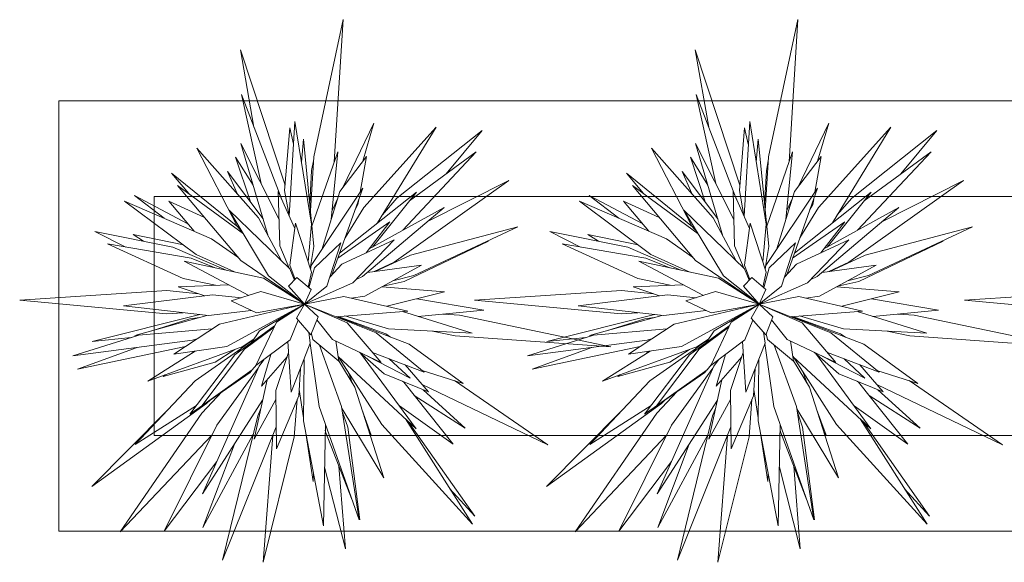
# Model space of a CAD drawing. Header units: millimetres. Extents: x -14761 to 157739, y -22400 to 107990.
# Tile 218 of 228: x 103367 to 104398, y 52280 to 52848. Entities that reach past the tile are written whole.
import ezdxf

# ---------------------------------------------------------------- set-up
doc = ezdxf.new("R2010")
doc.units = ezdxf.units.MM
doc.header["$MEASUREMENT"] = 0
doc.layers.add('Интерьер - Мебель', color=7, linetype='Continuous')

msp = doc.modelspace()

# ---------------------------------------------------------------- linework, layer by layer
at = {"layer": 'Интерьер - Мебель', "color": 7, "linetype": 'Continuous', "lineweight": 15}
for p, q in [((103674.8, 52704.3), (103705.4, 52847.8)), ((103674.8, 52704.3), (103705.4, 52847.8)), ((103705.4, 52847.8), (103696.2, 52699.2)), ((103705.4, 52847.8), (103696.2, 52699.2)), ((104150.8, 52704.3), (104181.4, 52847.8)), ((104150.8, 52704.3), (104181.4, 52847.8)), ((104181.4, 52847.8), (104172.2, 52699.2)), ((104181.4, 52847.8), (104172.2, 52699.2)), ((103612.1, 52735.5), (103597.9, 52816.2)), ((103597.9, 52816.2), (103644.7, 52674.6)), ((103612.1, 52735.5), (103597.9, 52816.2)), ((103597.9, 52816.2), (103644.7, 52674.6)), ((104088.2, 52735.5), (104073.9, 52816.2)), ((104073.9, 52816.2), (104120.7, 52674.6)), ((104088.2, 52735.5), (104073.9, 52816.2)), ((104073.9, 52816.2), (104120.7, 52674.6)), ((104907.7, 52762.8), (103407.7, 52762.8)), ((103407.7, 52762.8), (103407.7, 52312.8)), ((103619.5, 52676.3), (103599.1, 52769.6)), ((103599.1, 52769.6), (103641.3, 52659.6)), ((103619.5, 52676.3), (103599.1, 52769.6)), ((103599.1, 52769.6), (103641.3, 52659.6)), ((104095.5, 52676.3), (104075.1, 52769.6)), ((104075.1, 52769.6), (104117.3, 52659.6)), ((104095.5, 52676.3), (104075.1, 52769.6)), ((104075.1, 52769.6), (104117.3, 52659.6)), ((103649.1, 52642.1), (103655, 52741.2)), ((103649.1, 52642.1), (103655, 52741.2)), ((103655, 52741.2), (103672.2, 52633.8)), ((103655, 52741.2), (103672.2, 52633.8)), ((103705.3, 52672.2), (103737.7, 52739.6)), ((103705.3, 52672.2), (103737.7, 52739.6)), ((103737.7, 52739.6), (103726, 52699.7)), ((103737.7, 52739.6), (103726, 52699.7)), ((104125.2, 52642.1), (104131, 52741.2)), ((104125.2, 52642.1), (104131, 52741.2)), ((104131, 52741.2), (104148.2, 52633.8)), ((104131, 52741.2), (104148.2, 52633.8)), ((104181.3, 52672.2), (104213.8, 52739.6)), ((104181.3, 52672.2), (104213.8, 52739.6)), ((104213.8, 52739.6), (104202.1, 52699.7)), ((104213.8, 52739.6), (104202.1, 52699.7)), ((103644.2, 52669), (103649.5, 52734.7)), ((103644.2, 52669), (103649.5, 52734.7)), ((103649.5, 52734.7), (103653.6, 52717.5)), ((103649.5, 52734.7), (103653.6, 52717.5)), ((103727, 52651.3), (103802.7, 52735.2)), ((103727, 52651.3), (103802.7, 52735.2)), ((103802.7, 52735.2), (103741.6, 52635.4)), ((103802.7, 52735.2), (103741.6, 52635.4)), ((103761.8, 52661), (103851, 52731.7)), ((103761.8, 52661), (103851, 52731.7)), ((103851, 52731.7), (103813.3, 52686.6)), ((103851, 52731.7), (103813.3, 52686.6)), ((104120.2, 52669), (104125.6, 52734.7)), ((104120.2, 52669), (104125.6, 52734.7)), ((104125.6, 52734.7), (104129.6, 52717.5)), ((104125.6, 52734.7), (104129.6, 52717.5)), ((104203.1, 52651.3), (104278.7, 52735.2)), ((104203.1, 52651.3), (104278.7, 52735.2)), ((104278.7, 52735.2), (104217.6, 52635.4)), ((104278.7, 52735.2), (104217.6, 52635.4)), ((104237.8, 52661), (104327, 52731.7)), ((104237.8, 52661), (104327, 52731.7)), ((104327, 52731.7), (104289.3, 52686.6)), ((104327, 52731.7), (104289.3, 52686.6)), ((103626.9, 52621.5), (103598.2, 52718.4)), ((103598.2, 52718.4), (103638.4, 52638.8)), ((103626.9, 52621.5), (103598.2, 52718.4)), ((103598.2, 52718.4), (103638.4, 52638.8)), ((103661.8, 52698.7), (103664, 52722.7)), ((103661.8, 52698.7), (103664, 52722.7)), ((103664, 52722.7), (103674.8, 52610.7)), ((103664, 52722.7), (103674.8, 52610.7)), ((104103, 52621.5), (104074.3, 52718.4)), ((104074.3, 52718.4), (104114.4, 52638.8)), ((104103, 52621.5), (104074.3, 52718.4)), ((104074.3, 52718.4), (104114.4, 52638.8)), ((104137.8, 52698.7), (104140, 52722.7)), ((104137.8, 52698.7), (104140, 52722.7)), ((104140, 52722.7), (104150.9, 52610.7)), ((104140, 52722.7), (104150.9, 52610.7)), ((103594.6, 52631.7), (103552.4, 52713.3)), ((103552.4, 52713.3), (103616.8, 52640.4)), ((103594.6, 52631.7), (103552.4, 52713.3)), ((103552.4, 52713.3), (103616.8, 52640.4)), ((103672.8, 52631.9), (103699.9, 52709.7)), ((103672.8, 52631.9), (103699.9, 52709.7)), ((103699.9, 52709.7), (103692.8, 52638.6)), ((103699.9, 52709.7), (103692.8, 52638.6)), ((103844.8, 52709.7), (103768, 52627.5)), ((103844.8, 52709.7), (103768, 52627.5)), ((103774.8, 52658.4), (103844.8, 52709.7)), ((103774.8, 52658.4), (103844.8, 52709.7)), ((104070.6, 52631.7), (104028.4, 52713.3)), ((104028.4, 52713.3), (104092.9, 52640.4)), ((104070.6, 52631.7), (104028.4, 52713.3)), ((104028.4, 52713.3), (104092.9, 52640.4)), ((104148.8, 52631.9), (104175.9, 52709.7)), ((104148.8, 52631.9), (104175.9, 52709.7)), ((104175.9, 52709.7), (104168.9, 52638.6)), ((104175.9, 52709.7), (104168.9, 52638.6)), ((104320.9, 52709.7), (104244, 52627.5)), ((104320.9, 52709.7), (104244, 52627.5)), ((104250.8, 52658.4), (104320.9, 52709.7)), ((104250.8, 52658.4), (104320.9, 52709.7)), ((103608.4, 52657.2), (103592.9, 52704.1)), ((103592.9, 52704.1), (103611.2, 52674.8)), ((103608.4, 52657.2), (103592.9, 52704.1)), ((103592.9, 52704.1), (103611.2, 52674.8)), ((103671.2, 52647.9), (103674.8, 52704.3)), ((103671.2, 52647.9), (103674.8, 52704.3)), ((103672.4, 52690.1), (103674.5, 52700)), ((103672.4, 52690.1), (103674.5, 52700)), ((103702.1, 52667.9), (103729.8, 52704.7)), ((103702.1, 52667.9), (103729.8, 52704.7)), ((103729.8, 52704.7), (103723.2, 52667.2)), ((103729.8, 52704.7), (103723.2, 52667.2)), ((104084.4, 52657.2), (104068.9, 52704.1)), ((104068.9, 52704.1), (104087.2, 52674.8)), ((104084.4, 52657.2), (104068.9, 52704.1)), ((104068.9, 52704.1), (104087.2, 52674.8)), ((104147.2, 52647.9), (104150.8, 52704.3)), ((104147.2, 52647.9), (104150.8, 52704.3)), ((104148.5, 52690.1), (104150.5, 52700)), ((104148.5, 52690.1), (104150.5, 52700)), ((104178.1, 52667.9), (104205.8, 52704.7)), ((104178.1, 52667.9), (104205.8, 52704.7)), ((104205.8, 52704.7), (104199.2, 52667.2)), ((104205.8, 52704.7), (104199.2, 52667.2)), ((103543.8, 52665.8), (103525.8, 52687.4)), ((103525.8, 52687.4), (103595.1, 52631.1)), ((103543.8, 52665.8), (103525.8, 52687.4)), ((103525.8, 52687.4), (103595.1, 52631.1)), ((103594.4, 52665.8), (103584.5, 52689)), ((103584.5, 52689), (103621.6, 52639.6)), ((103594.4, 52665.8), (103584.5, 52689)), ((103584.5, 52689), (103621.6, 52639.6)), ((103670.6, 52654.7), (103672.4, 52690.1)), ((103670.6, 52654.7), (103672.4, 52690.1)), ((104019.9, 52665.8), (104001.9, 52687.4)), ((104001.9, 52687.4), (104071.1, 52631.1)), ((104019.9, 52665.8), (104001.9, 52687.4)), ((104001.9, 52687.4), (104071.1, 52631.1)), ((104070.4, 52665.8), (104060.5, 52689)), ((104060.5, 52689), (104097.6, 52639.6)), ((104070.4, 52665.8), (104060.5, 52689)), ((104060.5, 52689), (104097.6, 52639.6)), ((104146.6, 52654.7), (104148.5, 52690.1)), ((104146.6, 52654.7), (104148.5, 52690.1)), ((103878.8, 52679.6), (103758.8, 52594.1)), ((103878.8, 52679.6), (103758.8, 52594.1)), ((103793.9, 52636.7), (103878.8, 52679.6)), ((103793.9, 52636.7), (103878.8, 52679.6)), ((104354.8, 52679.6), (104234.8, 52594.1)), ((104354.8, 52679.6), (104234.8, 52594.1)), ((104269.9, 52636.7), (104354.8, 52679.6)), ((104269.9, 52636.7), (104354.8, 52679.6)), ((103598.3, 52595.8), (103532.2, 52674.4)), ((103532.2, 52674.4), (103601.1, 52623.8)), ((103598.3, 52595.8), (103532.2, 52674.4)), ((103532.2, 52674.4), (103601.1, 52623.8)), ((103639.1, 52611.1), (103637.6, 52668)), ((103637.6, 52668), (103654.8, 52629.4)), ((103639.1, 52611.1), (103637.6, 52668)), ((103637.6, 52668), (103654.8, 52629.4)), ((103648.8, 52643), (103644.2, 52669)), ((103648.8, 52643), (103644.2, 52669)), ((103671.9, 52590.8), (103726.1, 52671.5)), ((103671.9, 52590.8), (103726.1, 52671.5)), ((103683, 52607.2), (103702.1, 52667.9)), ((103683, 52607.2), (103702.1, 52667.9)), ((103726.1, 52671.5), (103693.7, 52581)), ((103726.1, 52671.5), (103693.7, 52581)), ((103701.8, 52603.4), (103782.1, 52667.5)), ((103701.8, 52603.4), (103782.1, 52667.5)), ((103782.1, 52667.5), (103736.2, 52609.9)), ((103782.1, 52667.5), (103736.2, 52609.9)), ((104074.3, 52595.8), (104008.3, 52674.4)), ((104008.3, 52674.4), (104077.1, 52623.8)), ((104074.3, 52595.8), (104008.3, 52674.4)), ((104008.3, 52674.4), (104077.1, 52623.8)), ((104115.2, 52611.1), (104113.6, 52668)), ((104113.6, 52668), (104130.9, 52629.4)), ((104115.2, 52611.1), (104113.6, 52668)), ((104113.6, 52668), (104130.9, 52629.4)), ((104124.8, 52643), (104120.2, 52669)), ((104124.8, 52643), (104120.2, 52669)), ((104147.9, 52590.8), (104202.1, 52671.5)), ((104147.9, 52590.8), (104202.1, 52671.5)), ((104159, 52607.2), (104178.1, 52667.9)), ((104159, 52607.2), (104178.1, 52667.9)), ((104202.1, 52671.5), (104169.8, 52581)), ((104202.1, 52671.5), (104169.8, 52581)), ((104177.8, 52603.4), (104258.1, 52667.5)), ((104177.8, 52603.4), (104258.1, 52667.5)), ((104258.1, 52667.5), (104212.2, 52609.9)), ((104258.1, 52667.5), (104212.2, 52609.9)), ((103551.6, 52602.3), (103476.7, 52658)), ((103476.7, 52658), (103567.8, 52618.7)), ((103551.6, 52602.3), (103476.7, 52658)), ((103476.7, 52658), (103567.8, 52618.7)), ((103518.2, 52640.1), (103486.9, 52664)), ((103486.9, 52664), (103543, 52634.3)), ((103518.2, 52640.1), (103486.9, 52664)), ((103486.9, 52664), (103543, 52634.3)), ((104807.7, 52662.8), (103507.7, 52662.8)), ((103507.7, 52662.8), (103507.7, 52412.8)), ((103549.4, 52626.7), (103523.1, 52658)), ((103523.1, 52658), (103560.4, 52640.9)), ((103549.4, 52626.7), (103523.1, 52658)), ((103523.1, 52658), (103560.4, 52640.9)), ((103693.8, 52648.3), (103699.9, 52661)), ((103693.8, 52648.3), (103699.9, 52661)), ((103721.9, 52659.8), (103721, 52654.5)), ((103721.9, 52659.8), (103721, 52654.5)), ((103746.7, 52643.7), (103761.8, 52661)), ((103746.7, 52643.7), (103761.8, 52661)), ((104027.6, 52602.3), (103952.8, 52658)), ((103952.8, 52658), (104043.8, 52618.7)), ((104027.6, 52602.3), (103952.8, 52658)), ((103952.8, 52658), (104043.8, 52618.7)), ((103994.2, 52640.1), (103962.9, 52664)), ((103962.9, 52664), (104019.1, 52634.3)), ((103994.2, 52640.1), (103962.9, 52664)), ((103962.9, 52664), (104019.1, 52634.3)), ((104025.5, 52626.7), (103999.1, 52658)), ((103999.1, 52658), (104036.4, 52640.9)), ((104025.5, 52626.7), (103999.1, 52658)), ((103999.1, 52658), (104036.4, 52640.9)), ((104169.8, 52648.3), (104175.9, 52661)), ((104169.8, 52648.3), (104175.9, 52661)), ((104198, 52659.8), (104197, 52654.5)), ((104198, 52659.8), (104197, 52654.5)), ((104222.7, 52643.7), (104237.8, 52661)), ((104222.7, 52643.7), (104237.8, 52661)), ((103627.5, 52579.7), (103586.2, 52648.6)), ((103586.2, 52648.6), (103649.5, 52587)), ((103627.5, 52579.7), (103586.2, 52648.6)), ((103586.2, 52648.6), (103649.5, 52587)), ((103707.5, 52619.5), (103727, 52651.3)), ((103707.5, 52619.5), (103727, 52651.3)), ((103721, 52654.5), (103718.1, 52649.1)), ((103721, 52654.5), (103718.1, 52649.1)), ((103811.1, 52651.2), (103725.7, 52579)), ((103811.1, 52651.2), (103725.7, 52579)), ((103732.7, 52608), (103811.1, 52651.2)), ((103732.7, 52608), (103811.1, 52651.2)), ((104103.5, 52579.7), (104062.2, 52648.6)), ((104062.2, 52648.6), (104125.5, 52587)), ((104103.5, 52579.7), (104062.2, 52648.6)), ((104062.2, 52648.6), (104125.5, 52587)), ((104183.6, 52619.5), (104203.1, 52651.3)), ((104183.6, 52619.5), (104203.1, 52651.3)), ((104197, 52654.5), (104194.1, 52649.1)), ((104197, 52654.5), (104194.1, 52649.1)), ((104287.1, 52651.2), (104201.8, 52579)), ((104287.1, 52651.2), (104201.8, 52579)), ((104208.7, 52608), (104287.1, 52651.2)), ((104208.7, 52608), (104287.1, 52651.2)), ((103616.8, 52640.4), (103640.9, 52595.4)), ((103616.8, 52640.4), (103640.9, 52595.4)), ((103700, 52598.5), (103754.5, 52636.2)), ((103700, 52598.5), (103754.5, 52636.2)), ((103754.5, 52636.2), (103729.5, 52603.8)), ((103754.5, 52636.2), (103729.5, 52603.8)), ((104092.9, 52640.4), (104116.9, 52595.4)), ((104092.9, 52640.4), (104116.9, 52595.4)), ((104176, 52598.5), (104230.5, 52636.2)), ((104176, 52598.5), (104230.5, 52636.2)), ((104230.5, 52636.2), (104205.5, 52603.8)), ((104230.5, 52636.2), (104205.5, 52603.8)), ((103477.9, 52610), (103445.7, 52626.3)), ((103445.7, 52626.3), (103527.3, 52609.8)), ((103477.9, 52610), (103445.7, 52626.3)), ((103445.7, 52626.3), (103527.3, 52609.8)), ((103600.2, 52625.2), (103594.6, 52631.7)), ((103600.2, 52625.2), (103594.6, 52631.7)), ((103649.5, 52591), (103655.6, 52635)), ((103649.5, 52591), (103655.6, 52635)), ((103655.6, 52635), (103672.3, 52583.8)), ((103655.6, 52635), (103672.3, 52583.8)), ((103672.2, 52633.8), (103668.8, 52594.5)), ((103672.2, 52633.8), (103668.8, 52594.5)), ((103741.6, 52635.4), (103741.1, 52634.8)), ((103741.6, 52635.4), (103741.1, 52634.8)), ((103775.9, 52601.6), (103888.4, 52631)), ((103775.9, 52601.6), (103888.4, 52631)), ((103888.4, 52631), (103779.3, 52580.3)), ((103888.4, 52631), (103779.3, 52580.3)), ((103953.9, 52610), (103921.8, 52626.3)), ((103921.8, 52626.3), (104003.3, 52609.8)), ((103953.9, 52610), (103921.8, 52626.3)), ((103921.8, 52626.3), (104003.3, 52609.8)), ((104076.3, 52625.2), (104070.6, 52631.7)), ((104076.3, 52625.2), (104070.6, 52631.7)), ((104125.5, 52591), (104131.6, 52635)), ((104125.5, 52591), (104131.6, 52635)), ((104131.6, 52635), (104148.3, 52583.8)), ((104131.6, 52635), (104148.3, 52583.8)), ((104148.2, 52633.8), (104144.8, 52594.5)), ((104148.2, 52633.8), (104144.8, 52594.5)), ((104217.6, 52635.4), (104217.1, 52634.8)), ((104217.6, 52635.4), (104217.1, 52634.8)), ((104252, 52601.6), (104364.4, 52631)), ((104252, 52601.6), (104364.4, 52631)), ((104364.4, 52631), (104255.3, 52580.3)), ((104364.4, 52631), (104255.3, 52580.3)), ((103496.6, 52616), (103485.6, 52623.1)), ((103485.6, 52623.1), (103538.3, 52612.2)), ((103496.6, 52616), (103485.6, 52623.1)), ((103485.6, 52623.1), (103538.3, 52612.2)), ((103567.8, 52618.7), (103595.3, 52599.4)), ((103567.8, 52618.7), (103595.3, 52599.4)), ((103704, 52592), (103758.8, 52617.5)), ((103704, 52592), (103758.8, 52617.5)), ((103758.8, 52617.5), (103715.6, 52572.7)), ((103758.8, 52617.5), (103715.6, 52572.7)), ((103857.6, 52616), (103769.2, 52574)), ((103857.6, 52616), (103769.2, 52574)), ((103855, 52615.5), (103857.6, 52616)), ((103855, 52615.5), (103857.6, 52616)), ((103972.6, 52616), (103961.6, 52623.1)), ((103961.6, 52623.1), (104014.3, 52612.2)), ((103972.6, 52616), (103961.6, 52623.1)), ((103961.6, 52623.1), (104014.3, 52612.2)), ((104043.8, 52618.7), (104071.3, 52599.4)), ((104043.8, 52618.7), (104071.3, 52599.4)), ((104180, 52592), (104234.8, 52617.5)), ((104180, 52592), (104234.8, 52617.5)), ((104234.8, 52617.5), (104191.6, 52572.7)), ((104234.8, 52617.5), (104191.6, 52572.7)), ((104333.6, 52616), (104245.2, 52574)), ((104333.6, 52616), (104245.2, 52574)), ((104331.1, 52615.5), (104333.6, 52616)), ((104331.1, 52615.5), (104333.6, 52616)), ((103537.9, 52577.2), (103458.9, 52613.2)), ((103458.9, 52613.2), (103546.4, 52598.3)), ((103537.9, 52577.2), (103458.9, 52613.2)), ((103458.9, 52613.2), (103546.4, 52598.3)), ((103527.3, 52609.8), (103582.9, 52585.7)), ((103527.3, 52609.8), (103582.9, 52585.7)), ((103649.3, 52587.1), (103639.1, 52611.1)), ((103649.3, 52587.1), (103639.1, 52611.1)), ((103674.8, 52610.7), (103671.1, 52587.5)), ((103674.8, 52610.7), (103671.1, 52587.5)), ((103675.4, 52588.1), (103703.1, 52614.2)), ((103675.4, 52588.1), (103703.1, 52614.2)), ((103703.1, 52614.2), (103688.4, 52568.9)), ((103703.1, 52614.2), (103688.4, 52568.9)), ((104013.9, 52577.2), (103934.9, 52613.2)), ((103934.9, 52613.2), (104022.4, 52598.3)), ((104013.9, 52577.2), (103934.9, 52613.2)), ((103934.9, 52613.2), (104022.4, 52598.3)), ((104003.3, 52609.8), (104058.9, 52585.7)), ((104003.3, 52609.8), (104058.9, 52585.7)), ((104125.3, 52587.1), (104115.2, 52611.1)), ((104125.3, 52587.1), (104115.2, 52611.1)), ((104150.9, 52610.7), (104147.1, 52587.5)), ((104150.9, 52610.7), (104147.1, 52587.5)), ((104151.4, 52588.1), (104179.1, 52614.2)), ((104151.4, 52588.1), (104179.1, 52614.2)), ((104179.1, 52614.2), (104164.4, 52568.9)), ((104179.1, 52614.2), (104164.4, 52568.9)), ((103606.6, 52559.4), (103538.9, 52595.1)), ((103538.9, 52595.1), (103622.1, 52577.4)), ((103606.6, 52559.4), (103538.9, 52595.1)), ((103538.9, 52595.1), (103622.1, 52577.4)), ((103546.4, 52598.3), (103571.4, 52588.2)), ((103546.4, 52598.3), (103571.4, 52588.2)), ((103591.6, 52583.9), (103551.6, 52602.3)), ((103591.6, 52583.9), (103551.6, 52602.3)), ((103665, 52550.2), (103598.3, 52595.8)), ((103665, 52550.2), (103598.3, 52595.8)), ((103739, 52584.5), (103775.9, 52601.6)), ((103739, 52584.5), (103775.9, 52601.6)), ((104082.6, 52559.4), (104014.9, 52595.1)), ((104014.9, 52595.1), (104098.2, 52577.4)), ((104082.6, 52559.4), (104014.9, 52595.1)), ((104014.9, 52595.1), (104098.2, 52577.4)), ((104022.4, 52598.3), (104047.4, 52588.2)), ((104022.4, 52598.3), (104047.4, 52588.2)), ((104067.6, 52583.9), (104027.6, 52602.3)), ((104067.6, 52583.9), (104027.6, 52602.3)), ((104141, 52550.2), (104074.3, 52595.8)), ((104141, 52550.2), (104074.3, 52595.8)), ((104215, 52584.5), (104252, 52601.6)), ((104215, 52584.5), (104252, 52601.6)), ((103655.1, 52576.1), (103649.5, 52591)), ((103655.1, 52576.1), (103649.5, 52591)), ((103649.5, 52587), (103654.4, 52575.3)), ((103649.5, 52587), (103654.4, 52575.3)), ((103669.7, 52567.4), (103675.4, 52588.1)), ((103669.7, 52567.4), (103675.4, 52588.1)), ((103671.3, 52586.9), (103671.9, 52590.8)), ((103671.3, 52586.9), (103671.9, 52590.8)), ((103691.5, 52578.6), (103704, 52592)), ((103691.5, 52578.6), (103704, 52592)), ((103787.4, 52590.9), (103728.1, 52558.5)), ((103787.4, 52590.9), (103728.1, 52558.5)), ((103730.9, 52583.4), (103787.4, 52590.9)), ((103730.9, 52583.4), (103787.4, 52590.9)), ((103758.8, 52594.1), (103737.9, 52584.3)), ((103758.8, 52594.1), (103737.9, 52584.3)), ((104131.2, 52576.1), (104125.5, 52591)), ((104131.2, 52576.1), (104125.5, 52591)), ((104125.5, 52587), (104130.4, 52575.3)), ((104125.5, 52587), (104130.4, 52575.3)), ((104145.7, 52567.4), (104151.4, 52588.1)), ((104145.7, 52567.4), (104151.4, 52588.1)), ((104147.3, 52586.9), (104147.9, 52590.8)), ((104147.3, 52586.9), (104147.9, 52590.8)), ((104167.5, 52578.6), (104180, 52592)), ((104167.5, 52578.6), (104180, 52592)), ((104263.4, 52590.9), (104204.1, 52558.5)), ((104263.4, 52590.9), (104204.1, 52558.5)), ((104206.9, 52583.4), (104263.4, 52590.9)), ((104206.9, 52583.4), (104263.4, 52590.9)), ((104234.8, 52594.1), (104213.9, 52584.3)), ((104234.8, 52594.1), (104213.9, 52584.3)), ((103571.9, 52570), (103537.9, 52577.2)), ((103571.9, 52570), (103537.9, 52577.2)), ((103622.1, 52577.4), (103665, 52550.2)), ((103622.1, 52577.4), (103665, 52550.2)), ((103665, 52550.2), (103627.5, 52579.7)), ((103665, 52550.2), (103627.5, 52579.7)), ((103648.4, 52569.1), (103657.1, 52578.2)), ((103648.4, 52569.1), (103657.1, 52578.2)), ((103657.1, 52578.2), (103672, 52565.4)), ((103657.1, 52578.2), (103672, 52565.4)), ((103672.3, 52583.8), (103668.9, 52568.1)), ((103672.3, 52583.8), (103668.9, 52568.1)), ((103725.7, 52579), (103718.3, 52575.5)), ((103725.7, 52579), (103718.3, 52575.5)), ((103769.2, 52574), (103747.4, 52569)), ((103769.2, 52574), (103747.4, 52569)), ((103779.3, 52580.3), (103757.4, 52574.5)), ((103779.3, 52580.3), (103757.4, 52574.5)), ((104047.9, 52570), (104013.9, 52577.2)), ((104047.9, 52570), (104013.9, 52577.2)), ((104098.2, 52577.4), (104141, 52550.2)), ((104098.2, 52577.4), (104141, 52550.2)), ((104141, 52550.2), (104103.5, 52579.7)), ((104141, 52550.2), (104103.5, 52579.7)), ((104124.4, 52569.1), (104133.1, 52578.2)), ((104124.4, 52569.1), (104133.1, 52578.2)), ((104133.1, 52578.2), (104148, 52565.4)), ((104133.1, 52578.2), (104148, 52565.4)), ((104148.3, 52583.8), (104144.9, 52568.1)), ((104148.3, 52583.8), (104144.9, 52568.1)), ((104201.8, 52579), (104194.4, 52575.5)), ((104201.8, 52579), (104194.4, 52575.5)), ((104245.2, 52574), (104223.4, 52569)), ((104245.2, 52574), (104223.4, 52569)), ((104255.3, 52580.3), (104233.4, 52574.5)), ((104255.3, 52580.3), (104233.4, 52574.5)), ((103366.9, 52554.4), (103520.8, 52564.4)), ((103366.9, 52554.4), (103520.8, 52564.4)), ((103520.8, 52564.4), (103554.5, 52561.1)), ((103520.8, 52564.4), (103554.5, 52561.1)), ((103532.9, 52568.2), (103585.3, 52570.6)), ((103532.9, 52568.2), (103585.3, 52570.6)), ((103560.6, 52559.1), (103532.9, 52568.2)), ((103560.6, 52559.1), (103532.9, 52568.2)), ((103665, 52550.2), (103648.4, 52569.1)), ((103665, 52550.2), (103648.4, 52569.1)), ((103715.6, 52572.7), (103665, 52550.2)), ((103715.6, 52572.7), (103665, 52550.2)), ((103688.4, 52568.9), (103665, 52550.2)), ((103688.4, 52568.9), (103665, 52550.2)), ((103672, 52565.4), (103665, 52550.2)), ((103672, 52565.4), (103665, 52550.2)), ((103745.8, 52568.2), (103811.6, 52563.1)), ((103745.8, 52568.2), (103811.6, 52563.1)), ((103842.9, 52554.4), (103996.9, 52564.4)), ((103842.9, 52554.4), (103996.9, 52564.4)), ((103996.9, 52564.4), (104030.6, 52561.1)), ((103996.9, 52564.4), (104030.6, 52561.1)), ((104008.9, 52568.2), (104061.4, 52570.6)), ((104008.9, 52568.2), (104061.4, 52570.6)), ((104036.6, 52559.1), (104008.9, 52568.2)), ((104036.6, 52559.1), (104008.9, 52568.2)), ((104141, 52550.2), (104124.4, 52569.1)), ((104141, 52550.2), (104124.4, 52569.1)), ((104191.6, 52572.7), (104141, 52550.2)), ((104191.6, 52572.7), (104141, 52550.2)), ((104164.4, 52568.9), (104141, 52550.2)), ((104164.4, 52568.9), (104141, 52550.2)), ((104148, 52565.4), (104141, 52550.2)), ((104148, 52565.4), (104141, 52550.2)), ((104221.8, 52568.2), (104287.6, 52563.1)), ((104221.8, 52568.2), (104287.6, 52563.1)), ((104356, 52554.4), (104509.9, 52564.4)), ((104356, 52554.4), (104509.9, 52564.4)), ((103520.5, 52540), (103366.9, 52554.4)), ((103520.5, 52540), (103366.9, 52554.4)), ((103475.6, 52548.3), (103568.8, 52560.1)), ((103475.6, 52548.3), (103568.8, 52560.1)), ((103568.8, 52560.1), (103599.1, 52557)), ((103568.8, 52560.1), (103599.1, 52557)), ((103588.3, 52553.6), (103619.4, 52563.5)), ((103588.3, 52553.6), (103619.4, 52563.5)), ((103614.6, 52541.1), (103588.3, 52553.6)), ((103614.6, 52541.1), (103588.3, 52553.6)), ((103619.4, 52563.5), (103665, 52550.2)), ((103619.4, 52563.5), (103665, 52550.2)), ((103665, 52550.2), (103706.3, 52558.4)), ((103665, 52550.2), (103706.3, 52558.4)), ((103706.3, 52558.4), (103773.2, 52542.8)), ((103706.3, 52558.4), (103773.2, 52542.8)), ((103728.1, 52558.5), (103713.9, 52556.6)), ((103728.1, 52558.5), (103713.9, 52556.6)), ((103811.6, 52563.1), (103751.2, 52548)), ((103811.6, 52563.1), (103751.2, 52548)), ((103782.5, 52555.8), (103852.7, 52544.1)), ((103782.5, 52555.8), (103852.7, 52544.1)), ((103996.5, 52540), (103842.9, 52554.4)), ((103996.5, 52540), (103842.9, 52554.4)), ((103951.6, 52548.3), (104044.9, 52560.1)), ((103951.6, 52548.3), (104044.9, 52560.1)), ((104044.9, 52560.1), (104075.1, 52557)), ((104044.9, 52560.1), (104075.1, 52557)), ((104064.3, 52553.6), (104095.4, 52563.5)), ((104064.3, 52553.6), (104095.4, 52563.5)), ((104090.6, 52541.1), (104064.3, 52553.6)), ((104090.6, 52541.1), (104064.3, 52553.6)), ((104095.4, 52563.5), (104141, 52550.2)), ((104095.4, 52563.5), (104141, 52550.2)), ((104141, 52550.2), (104182.4, 52558.4)), ((104141, 52550.2), (104182.4, 52558.4)), ((104182.4, 52558.4), (104249.2, 52542.8)), ((104182.4, 52558.4), (104249.2, 52542.8)), ((104204.1, 52558.5), (104189.9, 52556.6)), ((104204.1, 52558.5), (104189.9, 52556.6)), ((104287.6, 52563.1), (104227.3, 52548)), ((104287.6, 52563.1), (104227.3, 52548)), ((104258.6, 52555.8), (104328.7, 52544.1)), ((104258.6, 52555.8), (104328.7, 52544.1)), ((104509.5, 52540), (104356, 52554.4)), ((104509.5, 52540), (104356, 52554.4)), ((103564.6, 52538.3), (103475.6, 52548.3)), ((103564.6, 52538.3), (103475.6, 52548.3)), ((103609.3, 52543.6), (103564.6, 52538.3)), ((103609.3, 52543.6), (103564.6, 52538.3)), ((103576, 52529.4), (103665, 52550.2)), ((103576, 52529.4), (103665, 52550.2)), ((103665, 52550.2), (103583.7, 52505.9)), ((103665, 52550.2), (103583.7, 52505.9)), ((103665, 52550.2), (103614.6, 52541.1)), ((103665, 52550.2), (103614.6, 52541.1)), ((103617.9, 52522.4), (103665, 52550.2)), ((103617.9, 52522.4), (103665, 52550.2)), ((103635.6, 52531.4), (103665, 52550.2)), ((103635.6, 52531.4), (103665, 52550.2)), ((103656.7, 52535.6), (103665, 52550.2)), ((103656.7, 52535.6), (103665, 52550.2)), ((103665, 52550.2), (103740.1, 52520.2)), ((103665, 52550.2), (103709.8, 52530.7)), ((103665, 52550.2), (103679.2, 52537.1)), ((103665, 52550.2), (103740.1, 52520.2)), ((103665, 52550.2), (103709.8, 52530.7)), ((103665, 52550.2), (103679.2, 52537.1)), ((103852.7, 52544.1), (103784, 52537.3)), ((103852.7, 52544.1), (103784, 52537.3)), ((104040.7, 52538.3), (103951.6, 52548.3)), ((104040.7, 52538.3), (103951.6, 52548.3)), ((104085.4, 52543.6), (104040.7, 52538.3)), ((104085.4, 52543.6), (104040.7, 52538.3)), ((104052, 52529.4), (104141, 52550.2)), ((104052, 52529.4), (104141, 52550.2)), ((104141, 52550.2), (104059.7, 52505.9)), ((104141, 52550.2), (104059.7, 52505.9)), ((104141, 52550.2), (104090.6, 52541.1)), ((104141, 52550.2), (104090.6, 52541.1)), ((104093.9, 52522.4), (104141, 52550.2)), ((104093.9, 52522.4), (104141, 52550.2)), ((104111.6, 52531.4), (104141, 52550.2)), ((104111.6, 52531.4), (104141, 52550.2)), ((104132.7, 52535.6), (104141, 52550.2)), ((104132.7, 52535.6), (104141, 52550.2)), ((104141, 52550.2), (104216.1, 52520.2)), ((104141, 52550.2), (104185.8, 52530.7)), ((104141, 52550.2), (104155.2, 52537.1)), ((104141, 52550.2), (104216.1, 52520.2)), ((104141, 52550.2), (104185.8, 52530.7)), ((104141, 52550.2), (104155.2, 52537.1)), ((104328.7, 52544.1), (104260, 52537.3)), ((104328.7, 52544.1), (104260, 52537.3)), ((103442.6, 52511.2), (103555.4, 52539.3)), ((103442.6, 52511.2), (103555.4, 52539.3)), ((103487.4, 52517.4), (103562.9, 52538.5)), ((103487.4, 52517.4), (103562.9, 52538.5)), ((103505.3, 52522.4), (103545.1, 52535)), ((103505.3, 52522.4), (103545.1, 52535)), ((103538.1, 52541.3), (103520.5, 52540)), ((103538.1, 52541.3), (103520.5, 52540)), ((103545.1, 52535), (103555.1, 52536.3)), ((103545.1, 52535), (103555.1, 52536.3)), ((103658.4, 52533.6), (103650.1, 52512.9)), ((103658.4, 52533.6), (103650.1, 52512.9)), ((103671.8, 52518), (103656.7, 52535.6)), ((103671.8, 52518), (103656.7, 52535.6)), ((103679.2, 52537.1), (103671.8, 52518)), ((103679.2, 52537.1), (103671.8, 52518)), ((103694.2, 52513.4), (103678, 52533.9)), ((103694.2, 52513.4), (103678, 52533.9)), ((103773.2, 52542.8), (103697.7, 52537.1)), ((103773.2, 52542.8), (103697.7, 52537.1)), ((103698.9, 52537.2), (103774.5, 52508.3)), ((103698.9, 52537.2), (103774.5, 52508.3)), ((103700.3, 52537.3), (103750.2, 52519.2)), ((103700.3, 52537.3), (103750.2, 52519.2)), ((103753.1, 52524.5), (103707.3, 52537.9)), ((103753.1, 52524.5), (103707.3, 52537.9)), ((103767.5, 52542.4), (103840.5, 52519.9)), ((103767.5, 52542.4), (103840.5, 52519.9)), ((103810.1, 52539.9), (103827.3, 52538.7)), ((103810.1, 52539.9), (103827.3, 52538.7)), ((103827.3, 52538.7), (103985.5, 52505.6)), ((103827.3, 52538.7), (103985.5, 52505.6)), ((103918.6, 52511.2), (104031.5, 52539.3)), ((103918.6, 52511.2), (104031.5, 52539.3)), ((103963.4, 52517.4), (104038.9, 52538.5)), ((103963.4, 52517.4), (104038.9, 52538.5)), ((103981.3, 52522.4), (104021.2, 52535)), ((103981.3, 52522.4), (104021.2, 52535)), ((104014.1, 52541.3), (103996.5, 52540)), ((104014.1, 52541.3), (103996.5, 52540)), ((104021.2, 52535), (104031.1, 52536.3)), ((104021.2, 52535), (104031.1, 52536.3)), ((104134.4, 52533.6), (104126.1, 52512.9)), ((104134.4, 52533.6), (104126.1, 52512.9)), ((104147.8, 52518), (104132.7, 52535.6)), ((104147.8, 52518), (104132.7, 52535.6)), ((104155.2, 52537.1), (104147.8, 52518)), ((104155.2, 52537.1), (104147.8, 52518)), ((104170.2, 52513.4), (104154, 52533.9)), ((104170.2, 52513.4), (104154, 52533.9)), ((104249.2, 52542.8), (104173.7, 52537.1)), ((104249.2, 52542.8), (104173.7, 52537.1)), ((104174.9, 52537.2), (104250.5, 52508.3)), ((104174.9, 52537.2), (104250.5, 52508.3)), ((104176.3, 52537.3), (104226.2, 52519.2)), ((104176.3, 52537.3), (104226.2, 52519.2)), ((104229.2, 52524.5), (104183.3, 52537.9)), ((104229.2, 52524.5), (104183.3, 52537.9)), ((104243.5, 52542.4), (104316.5, 52519.9)), ((104243.5, 52542.4), (104316.5, 52519.9)), ((104286.1, 52539.9), (104303.3, 52538.7)), ((104286.1, 52539.9), (104303.3, 52538.7)), ((104303.3, 52538.7), (104461.5, 52505.6)), ((104303.3, 52538.7), (104461.5, 52505.6)), ((103568.5, 52524.5), (103487.4, 52517.4)), ((103568.5, 52524.5), (103487.4, 52517.4)), ((103528.2, 52497.9), (103576, 52529.4)), ((103528.2, 52497.9), (103576, 52529.4)), ((103592, 52497.1), (103633.7, 52527.4)), ((103592, 52497.1), (103633.7, 52527.4)), ((103602.3, 52503.1), (103633.1, 52526.2)), ((103602.3, 52503.1), (103633.1, 52526.2)), ((103609.1, 52509.5), (103617.9, 52522.4)), ((103609.1, 52509.5), (103617.9, 52522.4)), ((103614.2, 52486), (103635.6, 52531.4)), ((103614.2, 52486), (103635.6, 52531.4)), ((103709.8, 52530.7), (103745.3, 52489.1)), ((103709.8, 52530.7), (103745.3, 52489.1)), ((103840.5, 52519.9), (103753.1, 52524.5)), ((103840.5, 52519.9), (103753.1, 52524.5)), ((104044.6, 52524.5), (103963.4, 52517.4)), ((104044.6, 52524.5), (103963.4, 52517.4)), ((104004.2, 52497.9), (104052, 52529.4)), ((104004.2, 52497.9), (104052, 52529.4)), ((104068.1, 52497.1), (104109.7, 52527.4)), ((104068.1, 52497.1), (104109.7, 52527.4)), ((104078.3, 52503.1), (104109.2, 52526.2)), ((104078.3, 52503.1), (104109.2, 52526.2)), ((104085.2, 52509.5), (104093.9, 52522.4)), ((104085.2, 52509.5), (104093.9, 52522.4)), ((104090.3, 52486), (104111.6, 52531.4)), ((104090.3, 52486), (104111.6, 52531.4)), ((104185.8, 52530.7), (104221.3, 52489.1)), ((104185.8, 52530.7), (104221.3, 52489.1)), ((104316.5, 52519.9), (104229.2, 52524.5)), ((104316.5, 52519.9), (104229.2, 52524.5)), ((103422.4, 52496), (103490.4, 52517.6)), ((103422.4, 52496), (103490.4, 52517.6)), ((103547.7, 52512.4), (103422.4, 52496)), ((103547.7, 52512.4), (103422.4, 52496)), ((103483.4, 52515.4), (103442.6, 52511.2)), ((103483.4, 52515.4), (103442.6, 52511.2)), ((103552.4, 52513.9), (103547.7, 52512.4)), ((103552.4, 52513.9), (103547.7, 52512.4)), ((103598.9, 52504.3), (103611.6, 52513.1)), ((103598.9, 52504.3), (103611.6, 52513.1)), ((103612.2, 52514), (103600.4, 52506)), ((103612.2, 52514), (103600.4, 52506)), ((103650.1, 52512.9), (103614.2, 52486)), ((103650.1, 52512.9), (103614.2, 52486)), ((103669.4, 52520.8), (103671.1, 52509.3)), ((103669.4, 52520.8), (103671.1, 52509.3)), ((103673.6, 52513.2), (103672.2, 52519.1)), ((103673.6, 52513.2), (103672.2, 52519.1)), ((103700.9, 52490.5), (103673.6, 52513.2)), ((103700.9, 52490.5), (103673.6, 52513.2)), ((103745.3, 52489.1), (103694.2, 52513.4)), ((103745.3, 52489.1), (103694.2, 52513.4)), ((103740.1, 52520.2), (103790.4, 52479)), ((103740.1, 52520.2), (103790.4, 52479)), ((103750.2, 52519.2), (103755.2, 52515.7)), ((103750.2, 52519.2), (103755.2, 52515.7)), ((103822.8, 52517.1), (103799, 52522.1)), ((103822.8, 52517.1), (103799, 52522.1)), ((103985.5, 52505.6), (103822.8, 52517.1)), ((103985.5, 52505.6), (103822.8, 52517.1)), ((103898.4, 52496), (103966.4, 52517.6)), ((103898.4, 52496), (103966.4, 52517.6)), ((104023.8, 52512.4), (103898.4, 52496)), ((104023.8, 52512.4), (103898.4, 52496)), ((103959.4, 52515.4), (103918.6, 52511.2)), ((103959.4, 52515.4), (103918.6, 52511.2)), ((104028.4, 52513.9), (104023.8, 52512.4)), ((104028.4, 52513.9), (104023.8, 52512.4)), ((104074.9, 52504.3), (104087.6, 52513.1)), ((104074.9, 52504.3), (104087.6, 52513.1)), ((104088.2, 52514), (104076.4, 52506)), ((104088.2, 52514), (104076.4, 52506)), ((104126.1, 52512.9), (104090.3, 52486)), ((104126.1, 52512.9), (104090.3, 52486)), ((104145.4, 52520.8), (104147.1, 52509.3)), ((104145.4, 52520.8), (104147.1, 52509.3)), ((104149.6, 52513.2), (104148.2, 52519.1)), ((104149.6, 52513.2), (104148.2, 52519.1)), ((104176.9, 52490.5), (104149.6, 52513.2)), ((104176.9, 52490.5), (104149.6, 52513.2)), ((104221.3, 52489.1), (104170.2, 52513.4)), ((104221.3, 52489.1), (104170.2, 52513.4)), ((104216.1, 52520.2), (104266.4, 52479)), ((104216.1, 52520.2), (104266.4, 52479)), ((104226.2, 52519.2), (104231.2, 52515.7)), ((104226.2, 52519.2), (104231.2, 52515.7)), ((104298.8, 52517.1), (104275, 52522.1)), ((104298.8, 52517.1), (104275, 52522.1)), ((104461.5, 52505.6), (104298.8, 52517.1)), ((104461.5, 52505.6), (104298.8, 52517.1)), ((103540.5, 52506), (103427.4, 52482.1)), ((103540.5, 52506), (103427.4, 52482.1)), ((103427.4, 52482.1), (103489.8, 52504.8)), ((103427.4, 52482.1), (103489.8, 52504.8)), ((103600.4, 52506), (103500.9, 52469.8)), ((103600.4, 52506), (103500.9, 52469.8)), ((103583.7, 52505.9), (103528.2, 52497.9)), ((103583.7, 52505.9), (103528.2, 52497.9)), ((103550.4, 52470.1), (103598.4, 52503.6)), ((103550.4, 52470.1), (103598.4, 52503.6)), ((103557.5, 52444), (103602.3, 52503.1)), ((103557.5, 52444), (103602.3, 52503.1)), ((103592, 52502.9), (103571.4, 52489.6)), ((103592, 52502.9), (103571.4, 52489.6)), ((103595.4, 52499.5), (103598.9, 52504.3)), ((103595.4, 52499.5), (103598.9, 52504.3)), ((103651, 52458), (103647.5, 52511)), ((103651, 52458), (103647.5, 52511)), ((103671.1, 52509.3), (103651, 52458)), ((103671.1, 52509.3), (103651, 52458)), ((103680.4, 52443.1), (103671, 52508.9)), ((103680.4, 52443.1), (103671, 52508.9)), ((103680.6, 52507.4), (103703.9, 52443.3)), ((103680.6, 52507.4), (103703.9, 52443.3)), ((103697.9, 52511.7), (103700.9, 52490.5)), ((103697.9, 52511.7), (103700.9, 52490.5)), ((103774.5, 52508.3), (103831.1, 52467.4)), ((103774.5, 52508.3), (103831.1, 52467.4)), ((104016.5, 52506), (103903.4, 52482.1)), ((104016.5, 52506), (103903.4, 52482.1)), ((103903.4, 52482.1), (103965.8, 52504.8)), ((103903.4, 52482.1), (103965.8, 52504.8)), ((104076.4, 52506), (103977, 52469.8)), ((104076.4, 52506), (103977, 52469.8)), ((104059.7, 52505.9), (104004.2, 52497.9)), ((104059.7, 52505.9), (104004.2, 52497.9)), ((104026.4, 52470.1), (104074.4, 52503.6)), ((104026.4, 52470.1), (104074.4, 52503.6)), ((104033.5, 52444), (104078.3, 52503.1)), ((104033.5, 52444), (104078.3, 52503.1)), ((104068, 52502.9), (104047.4, 52489.6)), ((104068, 52502.9), (104047.4, 52489.6)), ((104071.4, 52499.5), (104074.9, 52504.3)), ((104071.4, 52499.5), (104074.9, 52504.3)), ((104127, 52458), (104123.5, 52511)), ((104127, 52458), (104123.5, 52511)), ((104147.1, 52509.3), (104127, 52458)), ((104147.1, 52509.3), (104127, 52458)), ((104156.4, 52443.1), (104147, 52508.9)), ((104156.4, 52443.1), (104147, 52508.9)), ((104156.6, 52507.4), (104179.9, 52443.3)), ((104156.6, 52507.4), (104179.9, 52443.3)), ((104173.9, 52511.7), (104176.9, 52490.5)), ((104173.9, 52511.7), (104176.9, 52490.5)), ((104250.5, 52508.3), (104307.1, 52467.4)), ((104250.5, 52508.3), (104307.1, 52467.4)), ((103500.9, 52469.8), (103550.7, 52501.2)), ((103500.9, 52469.8), (103550.7, 52501.2)), ((103545, 52435.2), (103592, 52497.1)), ((103545, 52435.2), (103592, 52497.1)), ((103547.1, 52498.9), (103549.8, 52501)), ((103547.1, 52498.9), (103549.8, 52501)), ((103617.5, 52485.5), (103622.4, 52492.1)), ((103617.5, 52485.5), (103622.4, 52492.1)), ((103620, 52464.4), (103629.7, 52497.6)), ((103620, 52464.4), (103629.7, 52497.6)), ((103646.7, 52495.2), (103620, 52464.4)), ((103646.7, 52495.2), (103620, 52464.4)), ((103635, 52459.9), (103648.2, 52499.7)), ((103635, 52459.9), (103648.2, 52499.7)), ((103663.8, 52428.3), (103664.5, 52492.3)), ((103663.8, 52428.3), (103664.5, 52492.3)), ((103781.8, 52419.9), (103700.2, 52495.4)), ((103781.8, 52419.9), (103700.2, 52495.4)), ((103746, 52424.4), (103700.3, 52495.3)), ((103746, 52424.4), (103700.3, 52495.3)), ((103748.3, 52477.4), (103722.5, 52499.9)), ((103748.3, 52477.4), (103722.5, 52499.9)), ((103723.8, 52498.8), (103781.8, 52419.9)), ((103723.8, 52498.8), (103781.8, 52419.9)), ((103775.5, 52472.7), (103730.9, 52495.9)), ((103775.5, 52472.7), (103730.9, 52495.9)), ((103790.4, 52479), (103736.2, 52499.7)), ((103790.4, 52479), (103736.2, 52499.7)), ((103753.7, 52493), (103775.5, 52472.7)), ((103753.7, 52493), (103775.5, 52472.7)), ((103977, 52469.8), (104026.8, 52501.2)), ((103977, 52469.8), (104026.8, 52501.2)), ((104021, 52435.2), (104068.1, 52497.1)), ((104021, 52435.2), (104068.1, 52497.1)), ((104023.1, 52498.9), (104025.8, 52501)), ((104023.1, 52498.9), (104025.8, 52501)), ((104093.5, 52485.5), (104098.4, 52492.1)), ((104093.5, 52485.5), (104098.4, 52492.1)), ((104096, 52464.4), (104105.7, 52497.6)), ((104096, 52464.4), (104105.7, 52497.6)), ((104122.8, 52495.2), (104096, 52464.4)), ((104122.8, 52495.2), (104096, 52464.4)), ((104111, 52459.9), (104124.3, 52499.7)), ((104111, 52459.9), (104124.3, 52499.7)), ((104139.9, 52428.3), (104140.5, 52492.3)), ((104139.9, 52428.3), (104140.5, 52492.3)), ((104257.8, 52419.9), (104176.2, 52495.4)), ((104257.8, 52419.9), (104176.2, 52495.4)), ((104222, 52424.4), (104176.4, 52495.3)), ((104222, 52424.4), (104176.4, 52495.3)), ((104224.3, 52477.4), (104198.5, 52499.9)), ((104224.3, 52477.4), (104198.5, 52499.9)), ((104199.8, 52498.8), (104257.8, 52419.9)), ((104199.8, 52498.8), (104257.8, 52419.9)), ((104251.5, 52472.7), (104206.9, 52495.9)), ((104251.5, 52472.7), (104206.9, 52495.9)), ((104266.4, 52479), (104212.3, 52499.7)), ((104266.4, 52479), (104212.3, 52499.7)), ((104229.8, 52493), (104251.5, 52472.7)), ((104229.8, 52493), (104251.5, 52472.7)), ((103571.4, 52489.6), (103516.9, 52474.7)), ((103571.4, 52489.6), (103516.9, 52474.7)), ((103610.4, 52481.5), (103557.5, 52444)), ((103610.4, 52481.5), (103557.5, 52444)), ((103558.1, 52351.7), (103617.5, 52485.5)), ((103558.1, 52351.7), (103617.5, 52485.5)), ((103573.3, 52423.7), (103616.6, 52483.4)), ((103573.3, 52423.7), (103616.6, 52483.4)), ((103609.9, 52481.1), (103608.1, 52478.9)), ((103609.9, 52481.1), (103608.1, 52478.9)), ((103614.6, 52486.7), (103610.4, 52481.5)), ((103614.6, 52486.7), (103610.4, 52481.5)), ((103660.8, 52482.9), (103659, 52454.5)), ((103660.8, 52482.9), (103659, 52454.5)), ((103700.8, 52491.1), (103717.6, 52463.4)), ((103700.8, 52491.1), (103717.6, 52463.4)), ((103770.3, 52486.7), (103794.9, 52458.5)), ((103770.3, 52486.7), (103794.9, 52458.5)), ((103773.1, 52485.6), (103770.5, 52486.4)), ((103773.1, 52485.6), (103770.5, 52486.4)), ((104047.4, 52489.6), (103992.9, 52474.7)), ((104047.4, 52489.6), (103992.9, 52474.7)), ((104086.4, 52481.5), (104033.5, 52444)), ((104086.4, 52481.5), (104033.5, 52444)), ((104034.1, 52351.7), (104093.5, 52485.5)), ((104034.1, 52351.7), (104093.5, 52485.5)), ((104049.3, 52423.7), (104092.6, 52483.4)), ((104049.3, 52423.7), (104092.6, 52483.4)), ((104085.9, 52481.1), (104084.1, 52478.9)), ((104085.9, 52481.1), (104084.1, 52478.9)), ((104090.6, 52486.7), (104086.4, 52481.5)), ((104090.6, 52486.7), (104086.4, 52481.5)), ((104136.8, 52482.9), (104135, 52454.5)), ((104136.8, 52482.9), (104135, 52454.5)), ((104176.8, 52491.1), (104193.6, 52463.4)), ((104176.8, 52491.1), (104193.6, 52463.4)), ((104246.3, 52486.7), (104270.9, 52458.5)), ((104246.3, 52486.7), (104270.9, 52458.5)), ((104249.1, 52485.6), (104246.5, 52486.4)), ((104249.1, 52485.6), (104246.5, 52486.4)), ((103516.9, 52474.7), (103519.1, 52476.4)), ((103516.9, 52474.7), (103519.1, 52476.4)), ((103608.1, 52478.9), (103545, 52435.2)), ((103608.1, 52478.9), (103545, 52435.2)), ((103612.2, 52409.1), (103625.9, 52471.1)), ((103612.2, 52409.1), (103625.9, 52471.1)), ((103711.1, 52478.6), (103715.1, 52467.4)), ((103711.1, 52478.6), (103715.1, 52467.4)), ((103794.9, 52458.5), (103748.3, 52477.4)), ((103794.9, 52458.5), (103748.3, 52477.4)), ((103831.1, 52467.4), (103788.1, 52480.9)), ((103831.1, 52467.4), (103788.1, 52480.9)), ((103992.9, 52474.7), (103995.1, 52476.4)), ((103992.9, 52474.7), (103995.1, 52476.4)), ((104084.1, 52478.9), (104021, 52435.2)), ((104084.1, 52478.9), (104021, 52435.2)), ((104088.3, 52409.1), (104101.9, 52471.1)), ((104088.3, 52409.1), (104101.9, 52471.1)), ((104187.1, 52478.6), (104191.2, 52467.4)), ((104187.1, 52478.6), (104191.2, 52467.4)), ((104270.9, 52458.5), (104224.3, 52477.4)), ((104270.9, 52458.5), (104224.3, 52477.4)), ((104307.1, 52467.4), (104264.1, 52480.9)), ((104307.1, 52467.4), (104264.1, 52480.9)), ((103487.6, 52403.6), (103550.4, 52470.1)), ((103487.6, 52403.6), (103550.4, 52470.1)), ((103663.9, 52431.3), (103659.4, 52460.8)), ((103663.9, 52431.3), (103659.4, 52460.8)), ((103717.6, 52463.4), (103748.1, 52368.5)), ((103717.6, 52463.4), (103748.1, 52368.5)), ((103767.6, 52469.6), (103769, 52468.5)), ((103767.6, 52469.6), (103769, 52468.5)), ((103769, 52468.5), (103820.7, 52403.9)), ((103769, 52468.5), (103820.7, 52403.9)), ((103919.7, 52403.2), (103788.2, 52466.1)), ((103919.7, 52403.2), (103788.2, 52466.1)), ((103789.3, 52460.7), (103833.3, 52420.4)), ((103789.3, 52460.7), (103833.3, 52420.4)), ((103821.9, 52470.3), (103919.7, 52403.2)), ((103821.9, 52470.3), (103919.7, 52403.2)), ((103963.6, 52403.6), (104026.4, 52470.1)), ((103963.6, 52403.6), (104026.4, 52470.1)), ((104139.9, 52431.3), (104135.4, 52460.8)), ((104139.9, 52431.3), (104135.4, 52460.8)), ((104193.6, 52463.4), (104224.1, 52368.5)), ((104193.6, 52463.4), (104224.1, 52368.5)), ((104243.6, 52469.6), (104245, 52468.5)), ((104243.6, 52469.6), (104245, 52468.5)), ((104245, 52468.5), (104296.7, 52403.9)), ((104245, 52468.5), (104296.7, 52403.9)), ((104395.7, 52403.2), (104264.2, 52466.1)), ((104395.7, 52403.2), (104264.2, 52466.1)), ((104265.3, 52460.7), (104309.3, 52420.4)), ((104265.3, 52460.7), (104309.3, 52420.4)), ((104298, 52470.3), (104395.7, 52403.2)), ((104298, 52470.3), (104395.7, 52403.2)), ((103557.7, 52436.1), (103578.9, 52458.7)), ((103557.7, 52436.1), (103578.9, 52458.7)), ((103635.1, 52450.5), (103612.2, 52409.1)), ((103635.1, 52450.5), (103612.2, 52409.1)), ((103635.7, 52398.9), (103635, 52459.9)), ((103635.7, 52398.9), (103635, 52459.9)), ((103659, 52454.5), (103635.7, 52398.9)), ((103659, 52454.5), (103635.7, 52398.9)), ((103657.4, 52450.7), (103654.3, 52411.3)), ((103657.4, 52450.7), (103654.3, 52411.3)), ((103833.3, 52420.4), (103779.9, 52454.8)), ((103833.3, 52420.4), (103779.9, 52454.8)), ((104033.7, 52436.1), (104055, 52458.7)), ((104033.7, 52436.1), (104055, 52458.7)), ((104111.1, 52450.5), (104088.3, 52409.1)), ((104111.1, 52450.5), (104088.3, 52409.1)), ((104111.7, 52398.9), (104111, 52459.9)), ((104111.7, 52398.9), (104111, 52459.9)), ((104135, 52454.5), (104111.7, 52398.9)), ((104135, 52454.5), (104111.7, 52398.9)), ((104133.4, 52450.7), (104130.4, 52411.3)), ((104133.4, 52450.7), (104130.4, 52411.3)), ((104309.3, 52420.4), (104256, 52454.8)), ((104309.3, 52420.4), (104256, 52454.8)), ((103562.6, 52446.2), (103442.4, 52359.5)), ((103562.6, 52446.2), (103442.4, 52359.5)), ((103551.9, 52444.3), (103487.6, 52403.6)), ((103551.9, 52444.3), (103487.6, 52403.6)), ((103621.2, 52449.9), (103558.1, 52351.7)), ((103621.2, 52449.9), (103558.1, 52351.7)), ((103566.1, 52449.8), (103562.6, 52446.2)), ((103566.1, 52449.8), (103562.6, 52446.2)), ((103616.1, 52433.5), (103619.3, 52441)), ((103616.1, 52433.5), (103619.3, 52441)), ((103722.2, 52324.6), (103680.4, 52443.1)), ((103722.2, 52324.6), (103680.4, 52443.1)), ((103703.9, 52443.3), (103722.2, 52324.6)), ((103703.9, 52443.3), (103722.2, 52324.6)), ((103748.1, 52368.5), (103704.3, 52440.6)), ((103748.1, 52368.5), (103704.3, 52440.6)), ((103725, 52440.3), (103734.9, 52413.2)), ((103725, 52440.3), (103734.9, 52413.2)), ((103820.7, 52403.9), (103764.3, 52443.8)), ((103820.7, 52403.9), (103764.3, 52443.8)), ((104038.6, 52446.2), (103918.4, 52359.5)), ((104038.6, 52446.2), (103918.4, 52359.5)), ((104027.9, 52444.3), (103963.6, 52403.6)), ((104027.9, 52444.3), (103963.6, 52403.6)), ((104097.2, 52449.9), (104034.1, 52351.7)), ((104097.2, 52449.9), (104034.1, 52351.7)), ((104042.1, 52449.8), (104038.6, 52446.2)), ((104042.1, 52449.8), (104038.6, 52446.2)), ((104092.1, 52433.5), (104095.3, 52441)), ((104092.1, 52433.5), (104095.3, 52441)), ((104198.2, 52324.6), (104156.4, 52443.1)), ((104198.2, 52324.6), (104156.4, 52443.1)), ((104179.9, 52443.3), (104198.2, 52324.6)), ((104179.9, 52443.3), (104198.2, 52324.6)), ((104224.1, 52368.5), (104180.3, 52440.6)), ((104224.1, 52368.5), (104180.3, 52440.6)), ((104201, 52440.3), (104210.9, 52413.2)), ((104201, 52440.3), (104210.9, 52413.2)), ((104296.7, 52403.9), (104240.3, 52443.8)), ((104296.7, 52403.9), (104240.3, 52443.8)), ((103442.4, 52359.5), (103520.8, 52438.8)), ((103442.4, 52359.5), (103520.8, 52438.8)), ((103472.2, 52312.2), (103557.7, 52436.1)), ((103472.2, 52312.2), (103557.7, 52436.1)), ((103579.3, 52282.4), (103616.1, 52433.5)), ((103579.3, 52282.4), (103616.1, 52433.5)), ((103704.8, 52437.2), (103710.4, 52421.5)), ((103704.8, 52437.2), (103710.4, 52421.5)), ((103770.7, 52430.1), (103840.7, 52320.1)), ((103770.7, 52430.1), (103840.7, 52320.1)), ((103918.4, 52359.5), (103996.9, 52438.8)), ((103918.4, 52359.5), (103996.9, 52438.8)), ((103948.3, 52312.2), (104033.7, 52436.1)), ((103948.3, 52312.2), (104033.7, 52436.1)), ((104055.3, 52282.4), (104092.1, 52433.5)), ((104055.3, 52282.4), (104092.1, 52433.5)), ((104180.9, 52437.2), (104186.4, 52421.5)), ((104180.9, 52437.2), (104186.4, 52421.5)), ((104246.8, 52430.1), (104316.7, 52320.1)), ((104246.8, 52430.1), (104316.7, 52320.1)), ((103518.1, 52312.8), (103573.3, 52423.7)), ((103518.1, 52312.8), (103573.3, 52423.7)), ((103635.4, 52421.9), (103579.3, 52282.4)), ((103635.4, 52421.9), (103579.3, 52282.4)), ((103684.8, 52318.4), (103663.8, 52428.3)), ((103684.8, 52318.4), (103663.8, 52428.3)), ((103686.9, 52424.7), (103684.8, 52318.4)), ((103686.9, 52424.7), (103684.8, 52318.4)), ((103710.4, 52421.5), (103723, 52324.6)), ((103710.4, 52421.5), (103723, 52324.6)), ((103840.7, 52320.1), (103746, 52424.4)), ((103840.7, 52320.1), (103746, 52424.4)), ((103773.3, 52427.7), (103843.2, 52328.6)), ((103773.3, 52427.7), (103843.2, 52328.6)), ((103994.1, 52312.8), (104049.3, 52423.7)), ((103994.1, 52312.8), (104049.3, 52423.7)), ((104111.4, 52421.9), (104055.3, 52282.4)), ((104111.4, 52421.9), (104055.3, 52282.4)), ((104160.9, 52318.4), (104139.9, 52428.3)), ((104160.9, 52318.4), (104139.9, 52428.3)), ((104162.9, 52424.7), (104160.9, 52318.4)), ((104162.9, 52424.7), (104160.9, 52318.4)), ((104186.4, 52421.5), (104199, 52324.6)), ((104186.4, 52421.5), (104199, 52324.6)), ((104316.7, 52320.1), (104222, 52424.4)), ((104316.7, 52320.1), (104222, 52424.4)), ((104249.4, 52427.7), (104319.2, 52328.6)), ((104249.4, 52427.7), (104319.2, 52328.6)), ((103568.2, 52413.5), (103472.2, 52312.2)), ((103568.2, 52413.5), (103472.2, 52312.2)), ((103507.7, 52412.8), (104807.7, 52412.8)), ((103611.4, 52414.3), (103558.7, 52316.5)), ((103611.4, 52414.3), (103558.7, 52316.5)), ((103621.8, 52280.2), (103631.7, 52412.7)), ((103621.8, 52280.2), (103631.7, 52412.7)), ((103654.3, 52411.3), (103621.8, 52280.2)), ((103654.3, 52411.3), (103621.8, 52280.2)), ((103674.1, 52364.8), (103666.3, 52415.4)), ((103674.1, 52364.8), (103666.3, 52415.4)), ((103687, 52416.8), (103686.8, 52418.3)), ((103687, 52416.8), (103686.8, 52418.3)), ((103715, 52345.1), (103687, 52416.8)), ((103715, 52345.1), (103687, 52416.8)), ((103734.9, 52413.2), (103732.7, 52416.4)), ((103734.9, 52413.2), (103732.7, 52416.4)), ((104044.2, 52413.5), (103948.3, 52312.2)), ((104044.2, 52413.5), (103948.3, 52312.2)), ((104087.5, 52414.3), (104034.7, 52316.5)), ((104087.5, 52414.3), (104034.7, 52316.5)), ((104097.8, 52280.2), (104107.7, 52412.7)), ((104097.8, 52280.2), (104107.7, 52412.7)), ((104130.4, 52411.3), (104097.8, 52280.2)), ((104130.4, 52411.3), (104097.8, 52280.2)), ((104150.1, 52364.8), (104142.3, 52415.4)), ((104150.1, 52364.8), (104142.3, 52415.4)), ((104163.1, 52416.8), (104162.8, 52418.3)), ((104163.1, 52416.8), (104162.8, 52418.3)), ((104191, 52345.1), (104163.1, 52416.8)), ((104191, 52345.1), (104163.1, 52416.8)), ((104210.9, 52413.2), (104208.7, 52416.4)), ((104210.9, 52413.2), (104208.7, 52416.4)), ((103558.7, 52316.5), (103591.7, 52403.9)), ((103558.7, 52316.5), (103591.7, 52403.9)), ((104034.7, 52316.5), (104067.7, 52403.9)), ((104034.7, 52316.5), (104067.7, 52403.9)), ((103573.3, 52385.8), (103518.1, 52312.8)), ((103573.3, 52385.8), (103518.1, 52312.8)), ((103708, 52294.2), (103686, 52379.6)), ((103708, 52294.2), (103686, 52379.6)), ((103701, 52380.9), (103708, 52294.2)), ((103701, 52380.9), (103708, 52294.2)), ((104049.3, 52385.8), (103994.1, 52312.8)), ((104049.3, 52385.8), (103994.1, 52312.8)), ((104184, 52294.2), (104162.1, 52379.6)), ((104184, 52294.2), (104162.1, 52379.6)), ((104177.1, 52380.9), (104184, 52294.2)), ((104177.1, 52380.9), (104184, 52294.2)), ((103674.5, 52372.6), (103674.1, 52364.8)), ((103674.5, 52372.6), (103674.1, 52364.8)), ((104150.5, 52372.6), (104150.1, 52364.8)), ((104150.5, 52372.6), (104150.1, 52364.8)), ((103843.2, 52328.6), (103817.2, 52357)), ((103843.2, 52328.6), (103817.2, 52357)), ((104319.2, 52328.6), (104293.2, 52357)), ((104319.2, 52328.6), (104293.2, 52357)), ((103723, 52324.6), (103721.7, 52327.9)), ((103723, 52324.6), (103721.7, 52327.9)), ((104199, 52324.6), (104197.7, 52327.9)), ((104199, 52324.6), (104197.7, 52327.9)), ((103407.7, 52312.8), (104907.7, 52312.8))]:
    msp.add_line(p, q, dxfattribs=at)

doc.saveas('drawing.dxf')
